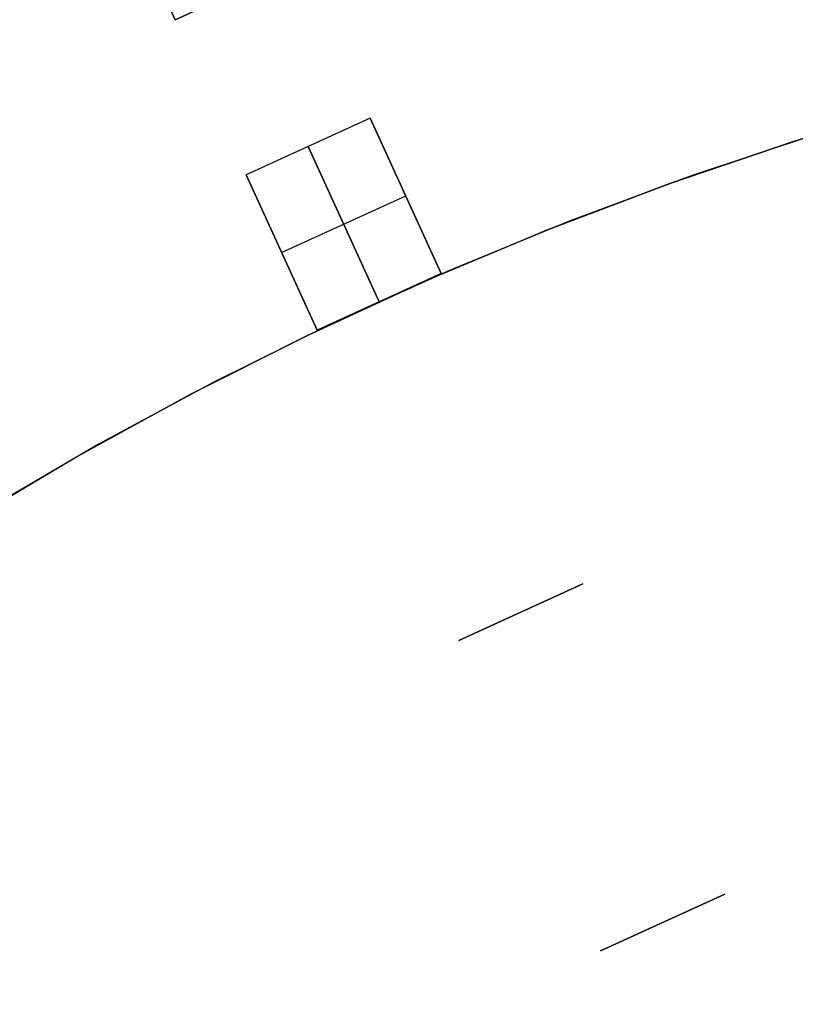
# Model space of a CAD drawing. Header units: millimetres. Extents: x 220 to 1240, y -2940 to -1929.
# Tile 26 of 59: x 561 to 629, y -2196 to -2110. Entities that reach past the tile are written whole.
import ezdxf

# ---------------------------------------------------------------- set-up
doc = ezdxf.new("R2010")
doc.units = ezdxf.units.MM

msp = doc.modelspace()

# ---------------------------------------------------------------- linework, layer by layer
for points in [[(512.681, -1973.088), (574.993, -2109.533)], [(562.53, -2082.244), (574.993, -2109.533)], [(574.993, -2109.533), (562.53, -2082.244)], [(562.53, -2082.244), (574.993, -2109.533)], [(574.993, -2109.533), (562.53, -2082.244)], [(574.993, -2109.533), (562.53, -2082.244)], [(585.908, -2104.548), (574.993, -2109.533)], [(585.908, -2104.548), (574.993, -2109.533)], [(585.908, -2104.548), (574.993, -2109.533)], [(585.908, -2104.548), (574.993, -2109.533)], [(585.908, -2104.548), (574.993, -2109.533)], [(585.908, -2104.548), (574.993, -2109.533)], [(585.908, -2104.548), (574.993, -2109.533)], [(574.993, -2109.533), (585.908, -2104.548)], [(574.993, -2109.533), (585.908, -2104.548)], [(574.993, -2109.533), (585.908, -2104.548)], [(574.993, -2109.533), (585.908, -2104.548)], [(501.997, -2195.94), (510.443, -2188.145), (519.155, -2180.649), (528.122, -2173.461), (537.335, -2166.59), (546.781, -2160.043), (556.45, -2153.829), (566.329, -2147.956), (576.407, -2142.431), (586.67, -2137.259), (597.108, -2132.449), (607.707, -2128.004), (618.454, -2123.932), (629.337, -2120.236), (640.342, -2116.921), (651.455, -2113.992), (662.664, -2111.451), (673.954, -2109.302)], [(675.832, -2108.984), (664.567, -2111.06), (653.381, -2113.526), (642.287, -2116.378), (631.298, -2119.614), (620.429, -2123.23), (609.691, -2127.22), (599.099, -2131.581), (588.664, -2136.306), (578.4, -2141.391), (568.318, -2146.829), (558.431, -2152.614), (548.751, -2158.739), (539.289, -2165.195), (530.057, -2171.977), (521.066, -2179.074), (512.326, -2186.479), (503.849, -2194.184)], [(675.832, -2108.984), (664.567, -2111.06), (653.381, -2113.526), (642.287, -2116.378), (631.298, -2119.614), (620.429, -2123.23), (609.691, -2127.22), (599.099, -2131.581), (588.664, -2136.306), (578.4, -2141.391), (568.318, -2146.829), (558.431, -2152.614), (548.751, -2158.739), (539.289, -2165.195), (530.057, -2171.977), (521.066, -2179.074), (512.326, -2186.479), (503.849, -2194.184)], [(592.14, -2118.192), (581.224, -2123.177)], [(592.14, -2118.192), (581.224, -2123.177)], [(598.371, -2131.837), (592.14, -2118.192)], [(592.14, -2118.192), (598.371, -2131.837)], [(586.682, -2120.685), (592.913, -2134.329)], [(592.913, -2134.329), (586.682, -2120.685)], [(581.224, -2123.177), (587.455, -2136.822)], [(587.455, -2136.822), (581.224, -2123.177)], [(584.34, -2130), (595.255, -2125.015)], [(584.34, -2130), (595.255, -2125.015)], [(598.371, -2131.837), (587.455, -2136.822)], [(598.371, -2131.837), (587.455, -2136.822)], [(610.833, -2159.126), (599.918, -2164.111)], [(610.833, -2159.126), (599.918, -2164.111)], [(610.833, -2159.126), (599.918, -2164.111)], [(610.833, -2159.126), (599.918, -2164.111)], [(610.833, -2159.126), (599.918, -2164.111)], [(610.833, -2159.126), (599.918, -2164.111)], [(599.918, -2164.111), (610.833, -2159.126)], [(599.918, -2164.111), (610.833, -2159.126)], [(612.38, -2191.4), (623.296, -2186.415)], [(623.296, -2186.415), (612.38, -2191.4)], [(623.296, -2186.415), (612.38, -2191.4)], [(623.296, -2186.415), (612.38, -2191.4)], [(612.38, -2191.4), (623.296, -2186.415)], [(612.38, -2191.4), (623.296, -2186.415)]]:
    msp.add_lwpolyline(points)
at = {"extrusion": (0.909632, 0.415415, 9.61958e-16)}
msp.add_lwpolyline([(-2172.759, 401.995), (-2171.735, 401.978), (-2170.712, 401.925), (-2169.691, 401.838), (-2168.674, 401.716), (-2167.662, 401.559), (-2166.656, 401.368), (-2165.656, 401.142), (-2164.665, 400.883), (-2163.684, 400.589), (-2162.713, 400.263), (-2161.754, 399.903), (-2160.807, 399.511), (-2159.875, 399.087), (-2158.957, 398.632), (-2158.056, 398.145), (-2157.172, 397.628), (-2156.306, 397.08), (-2155.459, 396.504), (-2154.632, 395.899), (-2153.827, 395.266), (-2153.043, 394.606), (-2152.283, 393.92), (-2151.546, 393.208), (-2150.834, 392.472), (-2150.148, 391.711), (-2149.488, 390.928), (-2148.855, 390.122), (-2148.25, 389.295), (-2147.674, 388.449), (-2147.127, 387.583), (-2146.609, 386.698), (-2146.123, 385.797), (-2145.667, 384.88), (-2145.243, 383.947), (-2144.851, 383.001), (-2144.491, 382.041), (-2144.165, 381.07), (-2143.872, 380.089), (-2143.612, 379.098), (-2143.387, 378.099), (-2143.195, 377.092), (-2143.039, 376.08), (-2142.916, 375.063), (-2142.829, 374.042), (-2142.777, 373.019), (-2142.759, 371.995)], dxfattribs=at)
at = {"extrusion": (0.909632, 0.415415, 7.10898e-15)}
msp.add_lwpolyline([(-2142.759, -648.005), (-2142.777, -649.029), (-2142.829, -650.052), (-2142.916, -651.073), (-2143.039, -652.09), (-2143.195, -653.102), (-2143.387, -654.109), (-2143.612, -655.108), (-2143.872, -656.099), (-2144.165, -657.08), (-2144.491, -658.051), (-2144.851, -659.011), (-2145.243, -659.957), (-2145.667, -660.89), (-2146.123, -661.807), (-2146.609, -662.708), (-2147.127, -663.593), (-2147.674, -664.459), (-2148.25, -665.305), (-2148.855, -666.132), (-2149.488, -666.938), (-2150.148, -667.721), (-2150.834, -668.482), (-2151.546, -669.218), (-2152.283, -669.93), (-2153.043, -670.616), (-2153.827, -671.276), (-2154.632, -671.909), (-2155.459, -672.514), (-2156.306, -673.09), (-2157.172, -673.638), (-2158.056, -674.155), (-2158.957, -674.642), (-2159.875, -675.097), (-2160.807, -675.521), (-2161.754, -675.913), (-2162.713, -676.273), (-2163.684, -676.599), (-2164.665, -676.893), (-2165.656, -677.152), (-2166.656, -677.378), (-2167.662, -677.569), (-2168.674, -677.726), (-2169.691, -677.848), (-2170.712, -677.935), (-2171.735, -677.988), (-2172.759, -678.005)], dxfattribs=at)
at = {"extrusion": (0.909632, 0.415415, -4.34065e-15)}
msp.add_lwpolyline([(-2142.759, 371.995), (-2142.777, 373.019), (-2142.829, 374.042), (-2142.916, 375.063), (-2143.039, 376.08), (-2143.195, 377.092), (-2143.387, 378.099), (-2143.612, 379.098), (-2143.872, 380.089), (-2144.165, 381.07), (-2144.491, 382.041), (-2144.851, 383.001), (-2145.243, 383.947), (-2145.667, 384.88), (-2146.123, 385.797), (-2146.609, 386.698), (-2147.127, 387.583), (-2147.674, 388.449), (-2148.25, 389.295), (-2148.855, 390.122), (-2149.488, 390.928), (-2150.148, 391.711), (-2150.834, 392.472), (-2151.546, 393.208), (-2152.283, 393.92), (-2153.043, 394.606), (-2153.827, 395.266), (-2154.632, 395.899), (-2155.459, 396.504), (-2156.306, 397.08), (-2157.172, 397.628), (-2158.056, 398.145), (-2158.957, 398.632), (-2159.875, 399.087), (-2160.807, 399.511), (-2161.754, 399.903), (-2162.713, 400.263), (-2163.684, 400.589), (-2164.665, 400.883), (-2165.656, 401.142), (-2166.656, 401.368), (-2167.662, 401.559), (-2168.674, 401.716), (-2169.691, 401.838), (-2170.712, 401.925), (-2171.735, 401.978), (-2172.759, 401.995)], dxfattribs=at)
at = {"extrusion": (0.909632, 0.415415, 2.93185e-15)}
msp.add_lwpolyline([(-2172.759, -678.005), (-2171.735, -677.988), (-2170.712, -677.935), (-2169.691, -677.848), (-2168.674, -677.726), (-2167.662, -677.569), (-2166.656, -677.378), (-2165.656, -677.152), (-2164.665, -676.893), (-2163.684, -676.599), (-2162.713, -676.273), (-2161.754, -675.913), (-2160.807, -675.521), (-2159.875, -675.097), (-2158.957, -674.642), (-2158.056, -674.155), (-2157.172, -673.638), (-2156.306, -673.09), (-2155.459, -672.514), (-2154.632, -671.909), (-2153.827, -671.276), (-2153.043, -670.616), (-2152.283, -669.93), (-2151.546, -669.218), (-2150.834, -668.482), (-2150.148, -667.721), (-2149.488, -666.938), (-2148.855, -666.132), (-2148.25, -665.305), (-2147.674, -664.459), (-2147.127, -663.593), (-2146.609, -662.708), (-2146.123, -661.807), (-2145.667, -660.89), (-2145.243, -659.957), (-2144.851, -659.011), (-2144.491, -658.051), (-2144.165, -657.08), (-2143.872, -656.099), (-2143.612, -655.108), (-2143.387, -654.109), (-2143.195, -653.102), (-2143.039, -652.09), (-2142.916, -651.073), (-2142.829, -650.052), (-2142.777, -649.029), (-2142.759, -648.005)], dxfattribs=at)
at = {"extrusion": (0.909632, 0.415415, -8.79949e-15)}
msp.add_lwpolyline([(-2142.759, 371.995), (-2142.777, 373.019), (-2142.829, 374.042), (-2142.916, 375.063), (-2143.039, 376.08), (-2143.195, 377.092), (-2143.387, 378.099), (-2143.612, 379.098), (-2143.872, 380.089), (-2144.165, 381.07), (-2144.491, 382.041), (-2144.851, 383.001), (-2145.243, 383.947), (-2145.667, 384.88), (-2146.123, 385.797), (-2146.609, 386.698), (-2147.127, 387.583), (-2147.674, 388.449), (-2148.25, 389.295), (-2148.855, 390.122), (-2149.488, 390.928), (-2150.148, 391.711), (-2150.834, 392.472), (-2151.546, 393.208), (-2152.283, 393.92), (-2153.043, 394.606), (-2153.827, 395.266), (-2154.632, 395.899), (-2155.459, 396.504), (-2156.306, 397.08), (-2157.172, 397.628), (-2158.056, 398.145), (-2158.957, 398.632), (-2159.875, 399.087), (-2160.807, 399.511), (-2161.754, 399.903), (-2162.713, 400.263), (-2163.684, 400.589), (-2164.665, 400.883), (-2165.656, 401.142), (-2166.656, 401.368), (-2167.662, 401.559), (-2168.674, 401.716), (-2169.691, 401.838), (-2170.712, 401.925), (-2171.735, 401.978), (-2172.759, 401.995)], dxfattribs=at)
at = {"extrusion": (0.909632, 0.415415, 5.76497e-15)}
msp.add_lwpolyline([(-2172.759, -678.005), (-2171.735, -677.988), (-2170.712, -677.935), (-2169.691, -677.848), (-2168.674, -677.726), (-2167.662, -677.569), (-2166.656, -677.378), (-2165.656, -677.152), (-2164.665, -676.893), (-2163.684, -676.599), (-2162.713, -676.273), (-2161.754, -675.913), (-2160.807, -675.521), (-2159.875, -675.097), (-2158.957, -674.642), (-2158.056, -674.155), (-2157.172, -673.638), (-2156.306, -673.09), (-2155.459, -672.514), (-2154.632, -671.909), (-2153.827, -671.276), (-2153.043, -670.616), (-2152.283, -669.93), (-2151.546, -669.218), (-2150.834, -668.482), (-2150.148, -667.721), (-2149.488, -666.938), (-2148.855, -666.132), (-2148.25, -665.305), (-2147.674, -664.459), (-2147.127, -663.593), (-2146.609, -662.708), (-2146.123, -661.807), (-2145.667, -660.89), (-2145.243, -659.957), (-2144.851, -659.011), (-2144.491, -658.051), (-2144.165, -657.08), (-2143.872, -656.099), (-2143.612, -655.108), (-2143.387, -654.109), (-2143.195, -653.102), (-2143.039, -652.09), (-2142.916, -651.073), (-2142.829, -650.052), (-2142.777, -649.029), (-2142.759, -648.005)], dxfattribs=at)
at = {"extrusion": (1.51515e-05, -2.17846e-06, 1)}
msp.add_lwpolyline([(1060.006, -2434.509), (1059.806, -2423.017), (1059.206, -2411.54), (1058.206, -2400.091), (1056.809, -2388.683), (1055.015, -2377.331), (1052.827, -2366.048), (1050.247, -2354.848), (1047.279, -2343.745), (1043.926, -2332.752), (1040.192, -2321.882), (1036.082, -2311.149), (1031.601, -2300.566), (1026.754, -2290.145), (1021.547, -2279.899), (1015.986, -2269.841), (1010.078, -2259.982), (1003.831, -2250.335), (997.252, -2240.912), (990.348, -2231.723), (983.129, -2222.78), (975.603, -2214.095), (967.778, -2205.676), (959.666, -2197.535), (951.274, -2189.682), (942.615, -2182.125), (933.697, -2174.875), (924.533, -2167.939), (915.132, -2161.327), (905.507, -2155.046), (895.669, -2149.104), (885.63, -2143.509), (875.403, -2138.266), (864.999, -2133.383), (854.431, -2128.864), (843.712, -2124.717), (832.856, -2120.945), (821.875, -2117.554), (810.782, -2114.547), (799.591, -2111.929), (788.316, -2109.701), (776.97, -2107.868), (765.567, -2106.43), (754.121, -2105.391), (742.646, -2104.751), (731.156, -2104.511), (719.664, -2104.671), (708.184, -2105.231), (696.731, -2106.191), (685.319, -2107.548), (673.96, -2109.303), (662.67, -2111.452), (651.461, -2113.992), (640.348, -2116.922), (629.343, -2120.237), (618.461, -2123.933), (607.713, -2128.005), (597.114, -2132.45), (586.677, -2137.26), (576.413, -2142.432), (566.335, -2147.957), (556.456, -2153.83), (546.787, -2160.044), (537.341, -2166.591), (528.129, -2173.462), (519.161, -2180.65), (510.449, -2188.146), (502.003, -2195.941), (493.834, -2204.025), (485.951, -2212.389), (478.364, -2221.022), (471.083, -2229.915), (464.116, -2239.055), (457.471, -2248.432), (451.156, -2258.035), (445.18, -2267.853), (439.55, -2277.872), (434.272, -2288.081), (429.352, -2298.468), (424.797, -2309.02), (420.612, -2319.724), (416.803, -2330.568), (413.374, -2341.537)], dxfattribs=at)
at = {"extrusion": (-1.51515e-05, 2.17846e-06, 1)}
for points in [[(413.361, -2341.535), (416.791, -2330.566), (420.6, -2319.722), (424.785, -2309.018), (429.34, -2298.466), (434.259, -2288.079), (439.538, -2277.87), (445.168, -2267.851), (451.144, -2258.034), (457.459, -2248.431), (464.103, -2239.053), (471.071, -2229.913), (478.352, -2221.021), (485.939, -2212.387), (493.822, -2204.024), (501.991, -2195.939), (510.437, -2188.144), (519.149, -2180.648), (528.116, -2173.46), (537.329, -2166.589), (546.775, -2160.042), (556.444, -2153.829), (566.323, -2147.955), (576.401, -2142.43), (586.664, -2137.259), (597.102, -2132.448), (607.701, -2128.003), (618.448, -2123.931), (629.331, -2120.235), (640.336, -2116.92), (651.449, -2113.991), (662.658, -2111.45), (673.948, -2109.301), (685.307, -2107.547), (696.719, -2106.189), (708.172, -2105.229), (719.651, -2104.669), (731.143, -2104.509), (742.634, -2104.749), (754.109, -2105.389), (765.555, -2106.429), (776.958, -2107.866), (788.304, -2109.699), (799.579, -2111.927), (810.77, -2114.546), (821.862, -2117.552), (832.844, -2120.944), (843.7, -2124.715), (854.419, -2128.863), (864.987, -2133.381), (875.391, -2138.264), (885.618, -2143.507), (895.657, -2149.103), (905.495, -2155.044), (915.12, -2161.325), (924.521, -2167.937), (933.685, -2174.873), (942.603, -2182.123), (951.262, -2189.68), (959.653, -2197.533), (967.766, -2205.674), (975.59, -2214.093), (983.117, -2222.779), (990.336, -2231.721), (997.24, -2240.91), (1003.819, -2250.333), (1010.066, -2259.98), (1015.974, -2269.839), (1021.534, -2279.897), (1026.741, -2290.143), (1031.589, -2300.564), (1036.07, -2311.147), (1040.18, -2321.88), (1043.914, -2332.75), (1047.267, -2343.743), (1050.235, -2354.846), (1052.815, -2366.046), (1055.003, -2377.329), (1056.797, -2388.681), (1058.194, -2400.089), (1059.194, -2411.538), (1059.794, -2423.016), (1059.994, -2434.507)], [(413.369, -2341.536), (416.799, -2330.567), (420.608, -2319.724), (424.793, -2309.019), (429.348, -2298.468), (434.267, -2288.081), (439.546, -2277.871), (445.176, -2267.852), (451.152, -2258.035), (457.467, -2248.432), (464.111, -2239.054), (471.079, -2229.914), (478.36, -2221.022), (485.947, -2212.389), (493.83, -2204.025), (501.999, -2195.94), (510.445, -2188.146), (519.157, -2180.65), (528.124, -2173.461), (537.337, -2166.59), (546.783, -2160.043), (556.452, -2153.83), (566.331, -2147.957), (576.409, -2142.431), (586.672, -2137.26), (597.11, -2132.449), (607.709, -2128.005), (618.456, -2123.932), (629.339, -2120.236), (640.344, -2116.921), (651.457, -2113.992), (662.666, -2111.451), (673.956, -2109.302), (685.315, -2107.548), (696.727, -2106.19), (708.18, -2105.23), (719.659, -2104.67), (731.151, -2104.51), (742.642, -2104.75), (754.117, -2105.39), (765.563, -2106.43), (776.966, -2107.867), (788.312, -2109.701), (799.587, -2111.928), (810.778, -2114.547), (821.87, -2117.554), (832.852, -2120.945), (843.708, -2124.716), (854.427, -2128.864), (864.995, -2133.382), (875.399, -2138.265), (885.626, -2143.508), (895.665, -2149.104), (905.503, -2155.046), (915.128, -2161.326), (924.529, -2167.938), (933.693, -2174.874), (942.611, -2182.124), (951.27, -2189.681), (959.661, -2197.534), (967.774, -2205.675), (975.598, -2214.094), (983.125, -2222.78), (990.344, -2231.723), (997.248, -2240.911), (1003.827, -2250.335), (1010.074, -2259.982), (1015.982, -2269.84), (1021.542, -2279.898), (1026.749, -2290.144), (1031.597, -2300.565), (1036.078, -2311.149), (1040.188, -2321.882), (1043.922, -2332.751), (1047.275, -2343.744), (1050.243, -2354.847), (1052.823, -2366.047), (1055.011, -2377.33), (1056.805, -2388.682), (1058.202, -2400.09), (1059.202, -2411.539), (1059.802, -2423.017), (1060.002, -2434.508)]]:
    msp.add_lwpolyline(points, dxfattribs=at)
at = {"extrusion": (0.909632, 0.415415, -5.818e-15)}
msp.add_lwpolyline([(-2217.759, -498.005), (-2215.711, -497.97), (-2213.665, -497.865), (-2211.623, -497.69), (-2209.589, -497.446), (-2207.565, -497.133), (-2205.552, -496.75), (-2203.553, -496.299), (-2201.571, -495.78), (-2199.608, -495.194), (-2197.666, -494.541), (-2195.748, -493.822), (-2193.855, -493.038), (-2191.99, -492.189), (-2190.155, -491.278), (-2188.353, -490.305), (-2186.584, -489.27), (-2184.852, -488.176), (-2183.158, -487.023), (-2181.505, -485.813), (-2179.894, -484.548), (-2178.327, -483.228), (-2176.806, -481.855), (-2175.333, -480.431), (-2173.909, -478.958), (-2172.536, -477.437), (-2171.217, -475.87), (-2169.951, -474.259), (-2168.741, -472.606), (-2167.588, -470.912), (-2166.494, -469.18), (-2165.46, -467.412), (-2164.486, -465.609), (-2163.575, -463.774), (-2162.727, -461.909), (-2161.943, -460.016), (-2161.224, -458.098), (-2160.571, -456.156), (-2159.984, -454.193), (-2159.465, -452.211), (-2159.014, -450.212), (-2158.632, -448.2), (-2158.318, -446.175), (-2158.074, -444.141), (-2157.899, -442.1), (-2157.794, -440.053), (-2157.759, -438.005)], dxfattribs=at)
at = {"extrusion": (0.909632, 0.415415, 5.31964e-15)}
msp.add_lwpolyline([(-2157.759, 161.995), (-2157.794, 164.043), (-2157.899, 166.09), (-2158.074, 168.131), (-2158.318, 170.165), (-2158.632, 172.19), (-2159.014, 174.202), (-2159.465, 176.201), (-2159.984, 178.183), (-2160.571, 180.146), (-2161.224, 182.088), (-2161.943, 184.006), (-2162.727, 185.899), (-2163.575, 187.764), (-2164.486, 189.599), (-2165.46, 191.402), (-2166.494, 193.17), (-2167.588, 194.902), (-2168.741, 196.596), (-2169.951, 198.249), (-2171.217, 199.86), (-2172.536, 201.427), (-2173.909, 202.948), (-2175.333, 204.421), (-2176.806, 205.845), (-2178.327, 207.218), (-2179.894, 208.538), (-2181.505, 209.803), (-2183.158, 211.013), (-2184.852, 212.166), (-2186.584, 213.26), (-2188.353, 214.295), (-2190.155, 215.268), (-2191.99, 216.179), (-2193.855, 217.028), (-2195.748, 217.812), (-2197.666, 218.531), (-2199.608, 219.184), (-2201.571, 219.77), (-2203.553, 220.289), (-2205.552, 220.74), (-2207.565, 221.123), (-2209.589, 221.436), (-2211.623, 221.68), (-2213.665, 221.855), (-2215.711, 221.96), (-2217.759, 221.995)], dxfattribs=at)
at = {"extrusion": (0.909632, 0.415415, 3.36531e-15)}
msp.add_lwpolyline([(-2217.759, -498.005), (-2215.711, -497.97), (-2213.665, -497.865), (-2211.623, -497.69), (-2209.589, -497.446), (-2207.565, -497.133), (-2205.552, -496.75), (-2203.553, -496.299), (-2201.571, -495.78), (-2199.608, -495.194), (-2197.666, -494.541), (-2195.748, -493.822), (-2193.855, -493.038), (-2191.99, -492.189), (-2190.155, -491.278), (-2188.353, -490.305), (-2186.584, -489.27), (-2184.852, -488.176), (-2183.158, -487.023), (-2181.505, -485.813), (-2179.894, -484.548), (-2178.327, -483.228), (-2176.806, -481.855), (-2175.333, -480.431), (-2173.909, -478.958), (-2172.536, -477.437), (-2171.217, -475.87), (-2169.951, -474.259), (-2168.741, -472.606), (-2167.588, -470.912), (-2166.494, -469.18), (-2165.46, -467.412), (-2164.486, -465.609), (-2163.575, -463.774), (-2162.727, -461.909), (-2161.943, -460.016), (-2161.224, -458.098), (-2160.571, -456.156), (-2159.984, -454.193), (-2159.465, -452.211), (-2159.014, -450.212), (-2158.632, -448.2), (-2158.318, -446.175), (-2158.074, -444.141), (-2157.899, -442.1), (-2157.794, -440.053), (-2157.759, -438.005)], dxfattribs=at)
at = {"extrusion": (0.909632, 0.415415, 7.61893e-16)}
msp.add_lwpolyline([(-2157.759, 161.995), (-2157.794, 164.043), (-2157.899, 166.09), (-2158.074, 168.131), (-2158.318, 170.165), (-2158.632, 172.19), (-2159.014, 174.202), (-2159.465, 176.201), (-2159.984, 178.183), (-2160.571, 180.146), (-2161.224, 182.088), (-2161.943, 184.006), (-2162.727, 185.899), (-2163.575, 187.764), (-2164.486, 189.599), (-2165.46, 191.402), (-2166.494, 193.17), (-2167.588, 194.902), (-2168.741, 196.596), (-2169.951, 198.249), (-2171.217, 199.86), (-2172.536, 201.427), (-2173.909, 202.948), (-2175.333, 204.421), (-2176.806, 205.845), (-2178.327, 207.218), (-2179.894, 208.538), (-2181.505, 209.803), (-2183.158, 211.013), (-2184.852, 212.166), (-2186.584, 213.26), (-2188.353, 214.295), (-2190.155, 215.268), (-2191.99, 216.179), (-2193.855, 217.028), (-2195.748, 217.812), (-2197.666, 218.531), (-2199.608, 219.184), (-2201.571, 219.77), (-2203.553, 220.289), (-2205.552, 220.74), (-2207.565, 221.123), (-2209.589, 221.436), (-2211.623, 221.68), (-2213.665, 221.855), (-2215.711, 221.96), (-2217.759, 221.995)], dxfattribs=at)
at = {"extrusion": (1, 0, 0)}
for points in [[(-2109.533, -408.005), (-2109.533, -438.005)], [(-2109.533, -12.005), (-2109.533, -396.005)], [(-2109.533, 119.995), (-2109.533, -0.005)], [(-2109.533, 161.995), (-2109.533, 131.995)], [(-2159.126, 356.995), (-2159.126, 371.995)], [(-2159.126, -648.005), (-2159.126, -633.005)], [(-2161.618, 371.995), (-2161.618, 356.995)], [(-2161.618, -633.005), (-2161.618, -648.005)], [(-2164.111, 371.995), (-2164.111, 356.995)], [(-2164.111, -633.005), (-2164.111, -648.005)], [(-2186.415, 251.995), (-2186.415, 326.995)], [(-2186.415, -603.005), (-2186.415, -528.005)], [(-2188.907, 326.995), (-2188.907, 251.995)], [(-2188.907, -528.005), (-2188.907, -603.005)], [(-2191.4, -528.005), (-2191.4, -603.005)], [(-2191.4, 326.995), (-2191.4, 251.995)]]:
    msp.add_lwpolyline(points, dxfattribs=at)
at = {"extrusion": (0.909632, 0.415415, -3.4364e-15)}
msp.add_lwpolyline([(-2157.759, -438.005), (-2157.794, -440.053), (-2157.899, -442.1), (-2158.074, -444.141), (-2158.318, -446.175), (-2158.632, -448.2), (-2159.014, -450.212), (-2159.465, -452.211), (-2159.984, -454.193), (-2160.571, -456.156), (-2161.224, -458.098), (-2161.943, -460.016), (-2162.727, -461.909), (-2163.575, -463.774), (-2164.486, -465.609), (-2165.46, -467.412), (-2166.494, -469.18), (-2167.588, -470.912), (-2168.741, -472.606), (-2169.951, -474.259), (-2171.217, -475.87), (-2172.536, -477.437), (-2173.909, -478.958), (-2175.333, -480.431), (-2176.806, -481.855), (-2178.327, -483.228), (-2179.894, -484.548), (-2181.505, -485.813), (-2183.158, -487.023), (-2184.852, -488.176), (-2186.584, -489.27), (-2188.353, -490.305), (-2190.155, -491.278), (-2191.99, -492.189), (-2193.855, -493.038), (-2195.748, -493.822), (-2197.666, -494.541), (-2199.608, -495.194), (-2201.571, -495.78), (-2203.553, -496.299), (-2205.552, -496.75), (-2207.565, -497.133), (-2209.589, -497.446), (-2211.623, -497.69), (-2213.665, -497.865), (-2215.711, -497.97), (-2217.759, -498.005)], dxfattribs=at)
at = {"extrusion": (0.909632, 0.415415, -3.69166e-16)}
msp.add_lwpolyline([(-2217.759, 221.995), (-2215.711, 221.96), (-2213.665, 221.855), (-2211.623, 221.68), (-2209.589, 221.436), (-2207.565, 221.123), (-2205.552, 220.74), (-2203.553, 220.289), (-2201.571, 219.77), (-2199.608, 219.184), (-2197.666, 218.531), (-2195.748, 217.812), (-2193.855, 217.028), (-2191.99, 216.179), (-2190.155, 215.268), (-2188.353, 214.295), (-2186.584, 213.26), (-2184.852, 212.166), (-2183.158, 211.013), (-2181.505, 209.803), (-2179.894, 208.538), (-2178.327, 207.218), (-2176.806, 205.845), (-2175.333, 204.421), (-2173.909, 202.948), (-2172.536, 201.427), (-2171.217, 199.86), (-2169.951, 198.249), (-2168.741, 196.596), (-2167.588, 194.902), (-2166.494, 193.17), (-2165.46, 191.402), (-2164.486, 189.599), (-2163.575, 187.764), (-2162.727, 185.899), (-2161.943, 184.006), (-2161.224, 182.088), (-2160.571, 180.146), (-2159.984, 178.183), (-2159.465, 176.201), (-2159.014, 174.202), (-2158.632, 172.19), (-2158.318, 170.165), (-2158.074, 168.131), (-2157.899, 166.09), (-2157.794, 164.043), (-2157.759, 161.995)], dxfattribs=at)
at = {"extrusion": (0.909632, 0.415415, -2.98404e-15)}
msp.add_lwpolyline([(-2217.759, 371.995), (-2217.742, 373.019), (-2217.689, 374.042), (-2217.602, 375.063), (-2217.48, 376.08), (-2217.323, 377.092), (-2217.132, 378.099), (-2216.906, 379.098), (-2216.647, 380.089), (-2216.354, 381.07), (-2216.027, 382.041), (-2215.668, 383.001), (-2215.276, 383.947), (-2214.851, 384.88), (-2214.396, 385.797), (-2213.909, 386.698), (-2213.392, 387.583), (-2212.845, 388.449), (-2212.268, 389.295), (-2211.663, 390.122), (-2211.031, 390.928), (-2210.371, 391.711), (-2209.684, 392.472), (-2208.972, 393.208), (-2208.236, 393.92), (-2207.475, 394.606), (-2206.692, 395.266), (-2205.886, 395.899), (-2205.06, 396.504), (-2204.213, 397.08), (-2203.347, 397.628), (-2202.463, 398.145), (-2201.561, 398.632), (-2200.644, 399.087), (-2199.711, 399.511), (-2198.765, 399.903), (-2197.806, 400.263), (-2196.835, 400.589), (-2195.853, 400.883), (-2194.862, 401.142), (-2193.863, 401.368), (-2192.857, 401.559), (-2191.844, 401.716), (-2190.827, 401.838), (-2189.806, 401.925), (-2188.783, 401.978), (-2187.759, 401.995)], dxfattribs=at)
at = {"extrusion": (0.909632, 0.415415, -2.58017e-15)}
msp.add_lwpolyline([(-2187.759, -678.005), (-2188.783, -677.988), (-2189.806, -677.935), (-2190.827, -677.848), (-2191.844, -677.726), (-2192.857, -677.569), (-2193.863, -677.378), (-2194.862, -677.152), (-2195.853, -676.893), (-2196.835, -676.599), (-2197.806, -676.273), (-2198.765, -675.913), (-2199.711, -675.521), (-2200.644, -675.097), (-2201.561, -674.642), (-2202.463, -674.155), (-2203.347, -673.638), (-2204.213, -673.09), (-2205.06, -672.514), (-2205.886, -671.909), (-2206.692, -671.276), (-2207.475, -670.616), (-2208.236, -669.93), (-2208.972, -669.218), (-2209.684, -668.482), (-2210.371, -667.721), (-2211.031, -666.938), (-2211.663, -666.132), (-2212.268, -665.305), (-2212.845, -664.459), (-2213.392, -663.593), (-2213.909, -662.708), (-2214.396, -661.807), (-2214.851, -660.89), (-2215.276, -659.957), (-2215.668, -659.011), (-2216.027, -658.051), (-2216.354, -657.08), (-2216.647, -656.099), (-2216.906, -655.108), (-2217.132, -654.109), (-2217.323, -653.102), (-2217.48, -652.09), (-2217.602, -651.073), (-2217.689, -650.052), (-2217.742, -649.029), (-2217.759, -648.005)], dxfattribs=at)
at = {"extrusion": (0.909632, 0.415415, -1.82614e-14)}
msp.add_lwpolyline([(-2187.759, 401.995), (-2188.783, 401.978), (-2189.806, 401.925), (-2190.827, 401.838), (-2191.844, 401.716), (-2192.857, 401.559), (-2193.863, 401.368), (-2194.862, 401.142), (-2195.853, 400.883), (-2196.835, 400.589), (-2197.806, 400.263), (-2198.765, 399.903), (-2199.711, 399.511), (-2200.644, 399.087), (-2201.561, 398.632), (-2202.463, 398.145), (-2203.347, 397.628), (-2204.213, 397.08), (-2205.06, 396.504), (-2205.886, 395.899), (-2206.692, 395.266), (-2207.475, 394.606), (-2208.236, 393.92), (-2208.972, 393.208), (-2209.684, 392.472), (-2210.371, 391.711), (-2211.031, 390.928), (-2211.663, 390.122), (-2212.268, 389.295), (-2212.845, 388.449), (-2213.392, 387.583), (-2213.909, 386.698), (-2214.396, 385.797), (-2214.851, 384.88), (-2215.276, 383.947), (-2215.668, 383.001), (-2216.027, 382.041), (-2216.354, 381.07), (-2216.647, 380.089), (-2216.906, 379.098), (-2217.132, 378.099), (-2217.323, 377.092), (-2217.48, 376.08), (-2217.602, 375.063), (-2217.689, 374.042), (-2217.742, 373.019), (-2217.759, 371.995)], dxfattribs=at)
at = {"extrusion": (0.909632, 0.415415, -7.53685e-15)}
msp.add_lwpolyline([(-2217.759, -648.005), (-2217.742, -649.029), (-2217.689, -650.052), (-2217.602, -651.073), (-2217.48, -652.09), (-2217.323, -653.102), (-2217.132, -654.109), (-2216.906, -655.108), (-2216.647, -656.099), (-2216.354, -657.08), (-2216.027, -658.051), (-2215.668, -659.011), (-2215.276, -659.957), (-2214.851, -660.89), (-2214.396, -661.807), (-2213.909, -662.708), (-2213.392, -663.593), (-2212.845, -664.459), (-2212.268, -665.305), (-2211.663, -666.132), (-2211.031, -666.938), (-2210.371, -667.721), (-2209.684, -668.482), (-2208.972, -669.218), (-2208.236, -669.93), (-2207.475, -670.616), (-2206.692, -671.276), (-2205.886, -671.909), (-2205.06, -672.514), (-2204.213, -673.09), (-2203.347, -673.638), (-2202.463, -674.155), (-2201.561, -674.642), (-2200.644, -675.097), (-2199.711, -675.521), (-2198.765, -675.913), (-2197.806, -676.273), (-2196.835, -676.599), (-2195.853, -676.893), (-2194.862, -677.152), (-2193.863, -677.378), (-2192.857, -677.569), (-2191.844, -677.726), (-2190.827, -677.848), (-2189.806, -677.935), (-2188.783, -677.988), (-2187.759, -678.005)], dxfattribs=at)
at = {"extrusion": (0.909632, 0.415415, -2.40507e-14)}
msp.add_lwpolyline([(-2187.759, 401.995), (-2188.783, 401.978), (-2189.806, 401.925), (-2190.827, 401.838), (-2191.844, 401.716), (-2192.857, 401.559), (-2193.863, 401.368), (-2194.862, 401.142), (-2195.853, 400.883), (-2196.835, 400.589), (-2197.806, 400.263), (-2198.765, 399.903), (-2199.711, 399.511), (-2200.644, 399.087), (-2201.561, 398.632), (-2202.463, 398.145), (-2203.347, 397.628), (-2204.213, 397.08), (-2205.06, 396.504), (-2205.886, 395.899), (-2206.692, 395.266), (-2207.475, 394.606), (-2208.236, 393.92), (-2208.972, 393.208), (-2209.684, 392.472), (-2210.371, 391.711), (-2211.031, 390.928), (-2211.663, 390.122), (-2212.268, 389.295), (-2212.845, 388.449), (-2213.392, 387.583), (-2213.909, 386.698), (-2214.396, 385.797), (-2214.851, 384.88), (-2215.276, 383.947), (-2215.668, 383.001), (-2216.027, 382.041), (-2216.354, 381.07), (-2216.647, 380.089), (-2216.906, 379.098), (-2217.132, 378.099), (-2217.323, 377.092), (-2217.48, 376.08), (-2217.602, 375.063), (-2217.689, 374.042), (-2217.742, 373.019), (-2217.759, 371.995)], dxfattribs=at)
at = {"extrusion": (0.909632, 0.415415, 1.91821e-14)}
msp.add_lwpolyline([(-2217.759, -648.005), (-2217.742, -649.029), (-2217.689, -650.052), (-2217.602, -651.073), (-2217.48, -652.09), (-2217.323, -653.102), (-2217.132, -654.109), (-2216.906, -655.108), (-2216.647, -656.099), (-2216.354, -657.08), (-2216.027, -658.051), (-2215.668, -659.011), (-2215.276, -659.957), (-2214.851, -660.89), (-2214.396, -661.807), (-2213.909, -662.708), (-2213.392, -663.593), (-2212.845, -664.459), (-2212.268, -665.305), (-2211.663, -666.132), (-2211.031, -666.938), (-2210.371, -667.721), (-2209.684, -668.482), (-2208.972, -669.218), (-2208.236, -669.93), (-2207.475, -670.616), (-2206.692, -671.276), (-2205.886, -671.909), (-2205.06, -672.514), (-2204.213, -673.09), (-2203.347, -673.638), (-2202.463, -674.155), (-2201.561, -674.642), (-2200.644, -675.097), (-2199.711, -675.521), (-2198.765, -675.913), (-2197.806, -676.273), (-2196.835, -676.599), (-2195.853, -676.893), (-2194.862, -677.152), (-2193.863, -677.378), (-2192.857, -677.569), (-2191.844, -677.726), (-2190.827, -677.848), (-2189.806, -677.935), (-2188.783, -677.988), (-2187.759, -678.005)], dxfattribs=at)
at = {"extrusion": (0.909632, 0.415415, -1.5399e-14)}
msp.add_lwpolyline([(-2247.759, -528.005), (-2247.742, -526.981), (-2247.689, -525.958), (-2247.602, -524.937), (-2247.48, -523.92), (-2247.323, -522.908), (-2247.132, -521.901), (-2246.906, -520.902), (-2246.647, -519.911), (-2246.354, -518.93), (-2246.027, -517.959), (-2245.668, -516.999), (-2245.276, -516.053), (-2244.851, -515.12), (-2244.396, -514.203), (-2243.909, -513.302), (-2243.392, -512.417), (-2242.845, -511.551), (-2242.268, -510.705), (-2241.663, -509.878), (-2241.031, -509.072), (-2240.371, -508.289), (-2239.684, -507.528), (-2238.972, -506.792), (-2238.236, -506.08), (-2237.475, -505.394), (-2236.692, -504.734), (-2235.886, -504.101), (-2235.06, -503.496), (-2234.213, -502.92), (-2233.347, -502.372), (-2232.463, -501.855), (-2231.561, -501.368), (-2230.644, -500.913), (-2229.711, -500.489), (-2228.765, -500.097), (-2227.806, -499.737), (-2226.835, -499.411), (-2225.853, -499.117), (-2224.862, -498.858), (-2223.863, -498.632), (-2222.857, -498.441), (-2221.844, -498.284), (-2220.827, -498.162), (-2219.806, -498.075), (-2218.783, -498.022), (-2217.759, -498.005)], dxfattribs=at)
at = {"extrusion": (0.909632, 0.415415, 5.61122e-16)}
msp.add_lwpolyline([(-2217.759, 221.995), (-2218.783, 222.012), (-2219.806, 222.065), (-2220.827, 222.152), (-2221.844, 222.274), (-2222.857, 222.431), (-2223.863, 222.622), (-2224.862, 222.848), (-2225.853, 223.107), (-2226.835, 223.401), (-2227.806, 223.727), (-2228.765, 224.087), (-2229.711, 224.479), (-2230.644, 224.903), (-2231.561, 225.358), (-2232.463, 225.845), (-2233.347, 226.362), (-2234.213, 226.91), (-2235.06, 227.486), (-2235.886, 228.091), (-2236.692, 228.724), (-2237.475, 229.384), (-2238.236, 230.07), (-2238.972, 230.782), (-2239.684, 231.518), (-2240.371, 232.279), (-2241.031, 233.062), (-2241.663, 233.868), (-2242.268, 234.695), (-2242.845, 235.541), (-2243.392, 236.407), (-2243.909, 237.292), (-2244.396, 238.193), (-2244.851, 239.11), (-2245.276, 240.043), (-2245.668, 240.989), (-2246.027, 241.949), (-2246.354, 242.92), (-2246.647, 243.901), (-2246.906, 244.892), (-2247.132, 245.891), (-2247.323, 246.898), (-2247.48, 247.91), (-2247.602, 248.927), (-2247.689, 249.948), (-2247.742, 250.971), (-2247.759, 251.995)], dxfattribs=at)
at = {"extrusion": (0.909632, 0.415415, -2.22921e-14)}
msp.add_lwpolyline([(-2247.759, 326.995), (-2247.742, 328.019), (-2247.689, 329.042), (-2247.602, 330.063), (-2247.48, 331.08), (-2247.323, 332.092), (-2247.132, 333.099), (-2246.906, 334.098), (-2246.647, 335.089), (-2246.354, 336.07), (-2246.027, 337.041), (-2245.668, 338.001), (-2245.276, 338.947), (-2244.851, 339.88), (-2244.396, 340.797), (-2243.909, 341.698), (-2243.392, 342.583), (-2242.845, 343.449), (-2242.268, 344.295), (-2241.663, 345.122), (-2241.031, 345.928), (-2240.371, 346.711), (-2239.684, 347.472), (-2238.972, 348.208), (-2238.236, 348.92), (-2237.475, 349.606), (-2236.692, 350.266), (-2235.886, 350.899), (-2235.06, 351.504), (-2234.213, 352.08), (-2233.347, 352.628), (-2232.463, 353.145), (-2231.561, 353.632), (-2230.644, 354.087), (-2229.711, 354.511), (-2228.765, 354.903), (-2227.806, 355.263), (-2226.835, 355.589), (-2225.853, 355.883), (-2224.862, 356.142), (-2223.863, 356.368), (-2222.857, 356.559), (-2221.844, 356.716), (-2220.827, 356.838), (-2219.806, 356.925), (-2218.783, 356.978), (-2217.759, 356.995)], dxfattribs=at)
at = {"extrusion": (0.909632, 0.415415, 7.66911e-15)}
msp.add_lwpolyline([(-2217.759, -633.005), (-2218.783, -632.988), (-2219.806, -632.935), (-2220.827, -632.848), (-2221.844, -632.726), (-2222.857, -632.569), (-2223.863, -632.378), (-2224.862, -632.152), (-2225.853, -631.893), (-2226.835, -631.599), (-2227.806, -631.273), (-2228.765, -630.913), (-2229.711, -630.521), (-2230.644, -630.097), (-2231.561, -629.642), (-2232.463, -629.155), (-2233.347, -628.638), (-2234.213, -628.09), (-2235.06, -627.514), (-2235.886, -626.909), (-2236.692, -626.276), (-2237.475, -625.616), (-2238.236, -624.93), (-2238.972, -624.218), (-2239.684, -623.482), (-2240.371, -622.721), (-2241.031, -621.938), (-2241.663, -621.132), (-2242.268, -620.305), (-2242.845, -619.459), (-2243.392, -618.593), (-2243.909, -617.708), (-2244.396, -616.807), (-2244.851, -615.89), (-2245.276, -614.957), (-2245.668, -614.011), (-2246.027, -613.051), (-2246.354, -612.08), (-2246.647, -611.099), (-2246.906, -610.108), (-2247.132, -609.109), (-2247.323, -608.102), (-2247.48, -607.09), (-2247.602, -606.073), (-2247.689, -605.052), (-2247.742, -604.029), (-2247.759, -603.005)], dxfattribs=at)
at = {"extrusion": (0.909632, 0.415415, -7.6895e-15)}
msp.add_lwpolyline([(-2217.759, -498.005), (-2218.783, -498.022), (-2219.806, -498.075), (-2220.827, -498.162), (-2221.844, -498.284), (-2222.857, -498.441), (-2223.863, -498.632), (-2224.862, -498.858), (-2225.853, -499.117), (-2226.835, -499.411), (-2227.806, -499.737), (-2228.765, -500.097), (-2229.711, -500.489), (-2230.644, -500.913), (-2231.561, -501.368), (-2232.463, -501.855), (-2233.347, -502.372), (-2234.213, -502.92), (-2235.06, -503.496), (-2235.886, -504.101), (-2236.692, -504.734), (-2237.475, -505.394), (-2238.236, -506.08), (-2238.972, -506.792), (-2239.684, -507.528), (-2240.371, -508.289), (-2241.031, -509.072), (-2241.663, -509.878), (-2242.268, -510.705), (-2242.845, -511.551), (-2243.392, -512.417), (-2243.909, -513.302), (-2244.396, -514.203), (-2244.851, -515.12), (-2245.276, -516.053), (-2245.668, -516.999), (-2246.027, -517.959), (-2246.354, -518.93), (-2246.647, -519.911), (-2246.906, -520.902), (-2247.132, -521.901), (-2247.323, -522.908), (-2247.48, -523.92), (-2247.602, -524.937), (-2247.689, -525.958), (-2247.742, -526.981), (-2247.759, -528.005)], dxfattribs=at)
at = {"extrusion": (0.909632, 0.415415, -5.60723e-15)}
msp.add_lwpolyline([(-2247.759, 251.995), (-2247.742, 250.971), (-2247.689, 249.948), (-2247.602, 248.927), (-2247.48, 247.91), (-2247.323, 246.898), (-2247.132, 245.891), (-2246.906, 244.892), (-2246.647, 243.901), (-2246.354, 242.92), (-2246.027, 241.949), (-2245.668, 240.989), (-2245.276, 240.043), (-2244.851, 239.11), (-2244.396, 238.193), (-2243.909, 237.292), (-2243.392, 236.407), (-2242.845, 235.541), (-2242.268, 234.695), (-2241.663, 233.868), (-2241.031, 233.062), (-2240.371, 232.279), (-2239.684, 231.518), (-2238.972, 230.782), (-2238.236, 230.07), (-2237.475, 229.384), (-2236.692, 228.724), (-2235.886, 228.091), (-2235.06, 227.486), (-2234.213, 226.91), (-2233.347, 226.362), (-2232.463, 225.845), (-2231.561, 225.358), (-2230.644, 224.903), (-2229.711, 224.479), (-2228.765, 224.087), (-2227.806, 223.727), (-2226.835, 223.401), (-2225.853, 223.107), (-2224.862, 222.848), (-2223.863, 222.622), (-2222.857, 222.431), (-2221.844, 222.274), (-2220.827, 222.152), (-2219.806, 222.065), (-2218.783, 222.012), (-2217.759, 221.995)], dxfattribs=at)
at = {"extrusion": (0.909632, 0.415415, -5.30189e-15)}
msp.add_lwpolyline([(-2217.759, 356.995), (-2218.783, 356.978), (-2219.806, 356.925), (-2220.827, 356.838), (-2221.844, 356.716), (-2222.857, 356.559), (-2223.863, 356.368), (-2224.862, 356.142), (-2225.853, 355.883), (-2226.835, 355.589), (-2227.806, 355.263), (-2228.765, 354.903), (-2229.711, 354.511), (-2230.644, 354.087), (-2231.561, 353.632), (-2232.463, 353.145), (-2233.347, 352.628), (-2234.213, 352.08), (-2235.06, 351.504), (-2235.886, 350.899), (-2236.692, 350.266), (-2237.475, 349.606), (-2238.236, 348.92), (-2238.972, 348.208), (-2239.684, 347.472), (-2240.371, 346.711), (-2241.031, 345.928), (-2241.663, 345.122), (-2242.268, 344.295), (-2242.845, 343.449), (-2243.392, 342.583), (-2243.909, 341.698), (-2244.396, 340.797), (-2244.851, 339.88), (-2245.276, 338.947), (-2245.668, 338.001), (-2246.027, 337.041), (-2246.354, 336.07), (-2246.647, 335.089), (-2246.906, 334.098), (-2247.132, 333.099), (-2247.323, 332.092), (-2247.48, 331.08), (-2247.602, 330.063), (-2247.689, 329.042), (-2247.742, 328.019), (-2247.759, 326.995)], dxfattribs=at)
at = {"extrusion": (0.909632, 0.415415, 1.12756e-14)}
msp.add_lwpolyline([(-2247.759, -603.005), (-2247.742, -604.029), (-2247.689, -605.052), (-2247.602, -606.073), (-2247.48, -607.09), (-2247.323, -608.102), (-2247.132, -609.109), (-2246.906, -610.108), (-2246.647, -611.099), (-2246.354, -612.08), (-2246.027, -613.051), (-2245.668, -614.011), (-2245.276, -614.957), (-2244.851, -615.89), (-2244.396, -616.807), (-2243.909, -617.708), (-2243.392, -618.593), (-2242.845, -619.459), (-2242.268, -620.305), (-2241.663, -621.132), (-2241.031, -621.938), (-2240.371, -622.721), (-2239.684, -623.482), (-2238.972, -624.218), (-2238.236, -624.93), (-2237.475, -625.616), (-2236.692, -626.276), (-2235.886, -626.909), (-2235.06, -627.514), (-2234.213, -628.09), (-2233.347, -628.638), (-2232.463, -629.155), (-2231.561, -629.642), (-2230.644, -630.097), (-2229.711, -630.521), (-2228.765, -630.913), (-2227.806, -631.273), (-2226.835, -631.599), (-2225.853, -631.893), (-2224.862, -632.152), (-2223.863, -632.378), (-2222.857, -632.569), (-2221.844, -632.726), (-2220.827, -632.848), (-2219.806, -632.935), (-2218.783, -632.988), (-2217.759, -633.005)], dxfattribs=at)
at = {"extrusion": (0.909632, 0.415415, -2.02694e-14)}
msp.add_lwpolyline([(-2217.759, -498.005), (-2218.783, -498.022), (-2219.806, -498.075), (-2220.827, -498.162), (-2221.844, -498.284), (-2222.857, -498.441), (-2223.863, -498.632), (-2224.862, -498.858), (-2225.853, -499.117), (-2226.835, -499.411), (-2227.806, -499.737), (-2228.765, -500.097), (-2229.711, -500.489), (-2230.644, -500.913), (-2231.561, -501.368), (-2232.463, -501.855), (-2233.347, -502.372), (-2234.213, -502.92), (-2235.06, -503.496), (-2235.886, -504.101), (-2236.692, -504.734), (-2237.475, -505.394), (-2238.236, -506.08), (-2238.972, -506.792), (-2239.684, -507.528), (-2240.371, -508.289), (-2241.031, -509.072), (-2241.663, -509.878), (-2242.268, -510.705), (-2242.845, -511.551), (-2243.392, -512.417), (-2243.909, -513.302), (-2244.396, -514.203), (-2244.851, -515.12), (-2245.276, -516.053), (-2245.668, -516.999), (-2246.027, -517.959), (-2246.354, -518.93), (-2246.647, -519.911), (-2246.906, -520.902), (-2247.132, -521.901), (-2247.323, -522.908), (-2247.48, -523.92), (-2247.602, -524.937), (-2247.689, -525.958), (-2247.742, -526.981), (-2247.759, -528.005)], dxfattribs=at)
at = {"extrusion": (0.909632, 0.415415, -2.10559e-15)}
msp.add_lwpolyline([(-2247.759, 251.995), (-2247.742, 250.971), (-2247.689, 249.948), (-2247.602, 248.927), (-2247.48, 247.91), (-2247.323, 246.898), (-2247.132, 245.891), (-2246.906, 244.892), (-2246.647, 243.901), (-2246.354, 242.92), (-2246.027, 241.949), (-2245.668, 240.989), (-2245.276, 240.043), (-2244.851, 239.11), (-2244.396, 238.193), (-2243.909, 237.292), (-2243.392, 236.407), (-2242.845, 235.541), (-2242.268, 234.695), (-2241.663, 233.868), (-2241.031, 233.062), (-2240.371, 232.279), (-2239.684, 231.518), (-2238.972, 230.782), (-2238.236, 230.07), (-2237.475, 229.384), (-2236.692, 228.724), (-2235.886, 228.091), (-2235.06, 227.486), (-2234.213, 226.91), (-2233.347, 226.362), (-2232.463, 225.845), (-2231.561, 225.358), (-2230.644, 224.903), (-2229.711, 224.479), (-2228.765, 224.087), (-2227.806, 223.727), (-2226.835, 223.401), (-2225.853, 223.107), (-2224.862, 222.848), (-2223.863, 222.622), (-2222.857, 222.431), (-2221.844, 222.274), (-2220.827, 222.152), (-2219.806, 222.065), (-2218.783, 222.012), (-2217.759, 221.995)], dxfattribs=at)
at = {"extrusion": (0.909632, 0.415415, -2.1172e-15)}
msp.add_lwpolyline([(-2217.759, 356.995), (-2218.783, 356.978), (-2219.806, 356.925), (-2220.827, 356.838), (-2221.844, 356.716), (-2222.857, 356.559), (-2223.863, 356.368), (-2224.862, 356.142), (-2225.853, 355.883), (-2226.835, 355.589), (-2227.806, 355.263), (-2228.765, 354.903), (-2229.711, 354.511), (-2230.644, 354.087), (-2231.561, 353.632), (-2232.463, 353.145), (-2233.347, 352.628), (-2234.213, 352.08), (-2235.06, 351.504), (-2235.886, 350.899), (-2236.692, 350.266), (-2237.475, 349.606), (-2238.236, 348.92), (-2238.972, 348.208), (-2239.684, 347.472), (-2240.371, 346.711), (-2241.031, 345.928), (-2241.663, 345.122), (-2242.268, 344.295), (-2242.845, 343.449), (-2243.392, 342.583), (-2243.909, 341.698), (-2244.396, 340.797), (-2244.851, 339.88), (-2245.276, 338.947), (-2245.668, 338.001), (-2246.027, 337.041), (-2246.354, 336.07), (-2246.647, 335.089), (-2246.906, 334.098), (-2247.132, 333.099), (-2247.323, 332.092), (-2247.48, 331.08), (-2247.602, 330.063), (-2247.689, 329.042), (-2247.742, 328.019), (-2247.759, 326.995)], dxfattribs=at)
at = {"extrusion": (0.909632, 0.415415, 1.47388e-14)}
msp.add_lwpolyline([(-2247.759, -603.005), (-2247.742, -604.029), (-2247.689, -605.052), (-2247.602, -606.073), (-2247.48, -607.09), (-2247.323, -608.102), (-2247.132, -609.109), (-2246.906, -610.108), (-2246.647, -611.099), (-2246.354, -612.08), (-2246.027, -613.051), (-2245.668, -614.011), (-2245.276, -614.957), (-2244.851, -615.89), (-2244.396, -616.807), (-2243.909, -617.708), (-2243.392, -618.593), (-2242.845, -619.459), (-2242.268, -620.305), (-2241.663, -621.132), (-2241.031, -621.938), (-2240.371, -622.721), (-2239.684, -623.482), (-2238.972, -624.218), (-2238.236, -624.93), (-2237.475, -625.616), (-2236.692, -626.276), (-2235.886, -626.909), (-2235.06, -627.514), (-2234.213, -628.09), (-2233.347, -628.638), (-2232.463, -629.155), (-2231.561, -629.642), (-2230.644, -630.097), (-2229.711, -630.521), (-2228.765, -630.913), (-2227.806, -631.273), (-2226.835, -631.599), (-2225.853, -631.893), (-2224.862, -632.152), (-2223.863, -632.378), (-2222.857, -632.569), (-2221.844, -632.726), (-2220.827, -632.848), (-2219.806, -632.935), (-2218.783, -632.988), (-2217.759, -633.005)], dxfattribs=at)

doc.saveas('drawing.dxf')
